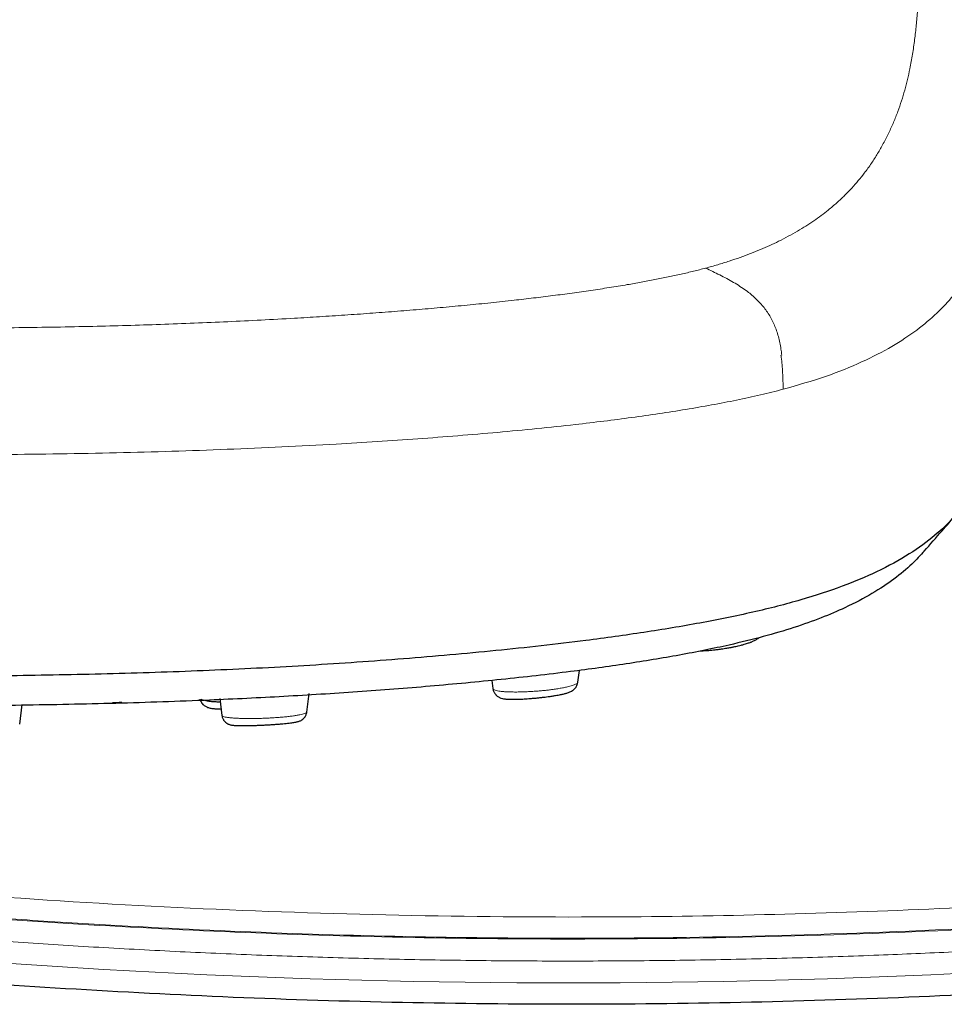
# Model space of a CAD drawing. Header units: millimetres. Extents: x 8 to 830, y 12 to 2106.
# Tile 75 of 256: x 470 to 513, y 888 to 933. Entities that reach past the tile are written whole.
import ezdxf

# ---------------------------------------------------------------- set-up
doc = ezdxf.new("R2010")
doc.units = ezdxf.units.MM

msp = doc.modelspace()

# ---------------------------------------------------------------- linework, layer by layer
at = {"color": 7, "linetype": 'Continuous', "lineweight": 30}
for p, q in [((495.958, 902.502), (496.028, 903.051)), ((492.002, 902.59), (492.05, 902.213)), ((483.503, 901.137), (483.612, 901.993)), ((470.302, 900.575), (470.417, 901.477)), ((478.588, 901.72), (478.596, 901.656)), ((479.495, 901.762), (479.594, 900.979))]:
    msp.add_line(p, q, dxfattribs=at)
at = {"color": 8, "linetype": 'Continuous', "lineweight": 0}
msp.add_ellipse((510.8, 1263.681), major_axis=(-255.327, -283.868), ratio=0.959692, start_param=0.610066, end_param=0.81414, dxfattribs=at)
for points, knots in [([(446.442, 894.054), (447.827, 893.845), (450.572, 893.429), (454.705, 893.003), (458.811, 892.551), (462.923, 892.167), (467.036, 891.827), (471.151, 891.534), (476.41, 891.217), (482.818, 890.932), (490.376, 890.749), (498.629, 890.717), (507.579, 890.889), (517.219, 891.323), (525.757, 891.93), (533.187, 892.626), (538.236, 893.176), (542.014, 893.62), (544.544, 893.973), (547.078, 894.548), (549.461, 895.32), (551.653, 896.264), (553.65, 897.324), (555.553, 898.544), (557.355, 899.916), (559.041, 901.431), (560.599, 903.073), (562.018, 904.838), (563.291, 906.715), (564.409, 908.688), (565.356, 910.741), (566.132, 912.863), (566.84, 915.399), (567.307, 918.341), (567.697, 921.626), (568.023, 924.884), (568.275, 928.142), (568.457, 931.401), (568.566, 934.66), (568.603, 937.921), (568.563, 941.547), (568.416, 945.537), (568.12, 949.889), (567.736, 953.657), (567.386, 956.86), (566.991, 959.492), (566.389, 962.112), (565.518, 964.67), (564.467, 967.001), (563.278, 969.085), (562.017, 970.942), (560.608, 972.695), (559.065, 974.337), (557.392, 975.843), (555.606, 977.2), (553.715, 978.409), (551.733, 979.471), (549.673, 980.374), (547.549, 981.095), (545.377, 981.651), (543.902, 981.877), (543.163, 981.99)], [0, 0, 0, 0, 0.019959, 0.039593, 0.05923, 0.078861, 0.098478, 0.118084, 0.137685, 0.17361, 0.209537, 0.245481, 0.291291, 0.337166, 0.383061, 0.413336, 0.44357, 0.455479, 0.46759, 0.47997, 0.492487, 0.503254, 0.513963, 0.524682, 0.535453, 0.546224, 0.556968, 0.567697, 0.578486, 0.58927, 0.599992, 0.610693, 0.621454, 0.637486, 0.653093, 0.668646, 0.684172, 0.699681, 0.71518, 0.730677, 0.74618, 0.766872, 0.78761, 0.808361, 0.820875, 0.833557, 0.846302, 0.859143, 0.872026, 0.882701, 0.893328, 0.903991, 0.914742, 0.925422, 0.936052, 0.946696, 0.957393, 0.968088, 0.978724, 0.989349, 1, 1, 1, 1]), ([(543.035, 981.021), (543.75, 980.912), (545.176, 980.695), (547.273, 980.156), (549.32, 979.46), (551.307, 978.588), (553.221, 977.563), (555.044, 976.394), (556.766, 975.085), (558.379, 973.633), (559.867, 972.049), (561.226, 970.355), (562.443, 968.563), (563.517, 966.679), (564.429, 964.705), (565.177, 962.664), (565.754, 960.571), (566.163, 958.441), (566.46, 956.289), (566.773, 953.407), (567.141, 949.808), (567.435, 945.484), (567.602, 940.988), (567.627, 936.322), (567.492, 931.484), (567.25, 927.503), (566.984, 924.376), (566.757, 922.098), (566.489, 919.822), (566.2, 917.54), (565.792, 915.31), (565.196, 913.165), (564.447, 911.118), (563.532, 909.137), (562.455, 907.234), (561.227, 905.423), (559.858, 903.72), (558.355, 902.135), (556.728, 900.673), (554.99, 899.349), (553.154, 898.172), (551.229, 897.149), (549.175, 896.263), (546.999, 895.547), (544.728, 895.006), (542.434, 894.661), (540.141, 894.377), (537.845, 894.125), (535.549, 893.869), (531.911, 893.487), (526.928, 893.019), (520.189, 892.505), (513.039, 892.096), (505.483, 891.818), (497.248, 891.682), (488.332, 891.741), (478.74, 892.054), (471.278, 892.489), (465.94, 892.894), (462.716, 893.167), (459.494, 893.469), (456.274, 893.801), (453.056, 894.175), (449.827, 894.507), (447.688, 894.847), (446.617, 895.017)], [0, 0, 0, 0, 0.0104751, 0.0208704, 0.0312755, 0.0417527, 0.0522388, 0.0626665, 0.0730697, 0.0835164, 0.0940385, 0.1044941, 0.114914, 0.1253608, 0.1358554, 0.1463477, 0.1567909, 0.1672428, 0.1777292, 0.1882281, 0.2091897, 0.2300944, 0.2509562, 0.2742928, 0.2976275, 0.3209893, 0.3320148, 0.3430591, 0.3541133, 0.365192, 0.376353, 0.3868874, 0.397377, 0.4078752, 0.4184337, 0.4289996, 0.4395073, 0.4500284, 0.4605768, 0.471126, 0.4816244, 0.4921112, 0.5026461, 0.5139678, 0.5252269, 0.5363897, 0.5475264, 0.5586683, 0.5698203, 0.5809688, 0.6116148, 0.64227, 0.6787837, 0.7152755, 0.751697, 0.7980031, 0.8443094, 0.8905918, 0.9061877, 0.9217958, 0.9374176, 0.9530342, 0.9686545, 0.9843088, 1, 1, 1, 1]), ([(501.832, 921.547), (502.019, 921.598), (502.392, 921.701), (502.92, 921.866), (503.423, 922.037), (503.899, 922.215), (504.351, 922.399), (504.78, 922.587), (505.211, 922.79), (505.638, 923.008), (506.054, 923.243), (506.443, 923.482), (506.808, 923.724), (507.15, 923.968), (507.505, 924.243), (507.866, 924.55), (508.227, 924.888), (508.555, 925.228), (508.856, 925.57), (509.158, 925.949), (509.457, 926.365), (509.745, 926.817), (510.011, 927.283), (510.255, 927.763), (510.477, 928.256), (510.672, 928.749), (510.84, 929.24), (510.987, 929.731), (511.114, 930.222), (511.235, 930.772), (511.346, 931.382), (511.442, 932.051), (511.518, 932.718), (511.58, 933.386), (511.635, 934.057), (511.68, 934.726), (511.72, 935.394), (511.746, 936.06), (511.751, 936.678), (511.737, 937.247), (511.704, 937.767), (511.65, 938.287), (511.572, 938.806), (511.473, 939.289), (511.357, 939.736), (511.231, 940.148), (511.083, 940.558), (510.912, 940.968), (510.718, 941.377), (510.498, 941.786), (510.25, 942.193), (509.983, 942.584), (509.697, 942.957), (509.395, 943.313), (509.062, 943.669), (508.721, 943.998), (508.379, 944.301), (508.04, 944.578), (507.677, 944.853), (507.411, 945.037), (507.277, 945.129)], [0, 0, 0, 0, 0.008928, 0.017856, 0.026784, 0.035712, 0.044641, 0.053568, 0.062497, 0.072913, 0.08333, 0.093746, 0.104163, 0.114579, 0.124995, 0.138995, 0.152995, 0.166994, 0.180995, 0.194995, 0.213328, 0.231661, 0.249994, 0.269994, 0.289994, 0.309995, 0.329994, 0.349995, 0.369997, 0.389997, 0.417496, 0.444996, 0.472497, 0.499998, 0.527997, 0.555998, 0.583998, 0.611998, 0.639998, 0.661999, 0.683999, 0.706, 0.728001, 0.750001, 0.767501, 0.785, 0.8025, 0.82, 0.8375, 0.855001, 0.872501, 0.890001, 0.905401, 0.9208, 0.9362, 0.9516, 0.963701, 0.975801, 0.987899, 1, 1, 1, 1]), ([(505.395, 915.976), (506.064, 916.169), (507.404, 916.553), (509.045, 917.224), (510.434, 917.939), (511.569, 918.696), (512.493, 919.477), (513.236, 920.276), (513.827, 921.088), (514.388, 922.038), (514.642, 922.721), (514.793, 923.128)], [0, 0, 0, 0, 0.10539, 0.210795, 0.316213, 0.421639, 0.527078, 0.632523, 0.737973, 0.843427, 1, 1, 1, 1]), ([(505.395, 915.976), (506.064, 916.169), (507.404, 916.553), (509.045, 917.224), (510.434, 917.939), (511.569, 918.696), (512.493, 919.477), (513.236, 920.276), (513.827, 921.088), (514.388, 922.038), (514.642, 922.721), (514.793, 923.128)], [0, 0, 0, 0, 0.10539, 0.210795, 0.316213, 0.421639, 0.527078, 0.632523, 0.737973, 0.843427, 1, 1, 1, 1]), ([(421.59, 921.547), (421.79, 921.495), (422.191, 921.39), (422.824, 921.244), (423.476, 921.104), (424.148, 920.972), (424.837, 920.845), (425.541, 920.725), (426.282, 920.606), (427.062, 920.49), (427.879, 920.377), (428.708, 920.269), (429.548, 920.167), (430.474, 920.061), (431.489, 919.951), (432.593, 919.84), (433.709, 919.736), (434.835, 919.639), (435.962, 919.548), (437.09, 919.463), (438.219, 919.384), (439.353, 919.31), (440.596, 919.235), (441.95, 919.161), (443.415, 919.088), (444.886, 919.023), (446.363, 918.966), (447.845, 918.918), (449.331, 918.878), (450.82, 918.845), (452.335, 918.819), (453.876, 918.8), (455.442, 918.786), (457.009, 918.778), (458.576, 918.774), (460.143, 918.772), (461.758, 918.772), (463.421, 918.772), (465.13, 918.774), (466.84, 918.78), (468.549, 918.79), (470.257, 918.808), (471.962, 918.833), (473.618, 918.866), (475.223, 918.908), (476.776, 918.957), (478.325, 919.015), (479.867, 919.081), (481.402, 919.157), (482.809, 919.234), (484.089, 919.311), (485.244, 919.386), (486.393, 919.467), (487.534, 919.553), (488.661, 919.644), (489.773, 919.741), (490.869, 919.843), (491.954, 919.952), (492.973, 920.062), (493.926, 920.172), (494.815, 920.282), (495.692, 920.398), (496.555, 920.52), (497.403, 920.649), (498.173, 920.776), (498.87, 920.899), (499.496, 921.016), (500.108, 921.139), (500.704, 921.268), (501.281, 921.403), (501.649, 921.499), (501.832, 921.547)], [0, 0, 0, 0, 0.01, 0.019998, 0.03, 0.039999, 0.049998, 0.059998, 0.07, 0.080998, 0.091997, 0.102997, 0.113998, 0.124999, 0.138998, 0.152997, 0.166997, 0.180998, 0.194998, 0.208748, 0.222497, 0.236247, 0.249997, 0.267498, 0.284997, 0.302497, 0.319998, 0.337498, 0.354998, 0.372498, 0.389998, 0.408332, 0.426665, 0.445, 0.463333, 0.481666, 0.5, 0.52, 0.540001, 0.560001, 0.580002, 0.600001, 0.620002, 0.640002, 0.658335, 0.676668, 0.695001, 0.713335, 0.731668, 0.750002, 0.764002, 0.778002, 0.792001, 0.806003, 0.820002, 0.833751, 0.847502, 0.861252, 0.875001, 0.886668, 0.898335, 0.910002, 0.921668, 0.933333, 0.945001, 0.954168, 0.963335, 0.972501, 0.981666, 0.990834, 1, 1, 1, 1]), ([(501.832, 921.547), (501.941, 921.495), (502.157, 921.391), (502.48, 921.233), (502.798, 921.069), (503.108, 920.896), (503.408, 920.713), (503.675, 920.53), (503.909, 920.349), (504.111, 920.173), (504.3, 919.986), (504.476, 919.787), (504.637, 919.575), (504.782, 919.351), (504.911, 919.114), (505.023, 918.864), (505.119, 918.602), (505.198, 918.329), (505.261, 918.045), (505.305, 917.783), (505.323, 917.618), (505.33, 917.55)], [0, 0, 0, 0, 0.072274, 0.144144, 0.215163, 0.284872, 0.352842, 0.418719, 0.468857, 0.517513, 0.56472, 0.610597, 0.655355, 0.699292, 0.742778, 0.786228, 0.830067, 0.874684, 0.920392, 0.967403, 1, 1, 1, 1]), ([(505.292, 917.542), (505.297, 917.512), (505.322, 917.364), (505.35, 917.092), (505.375, 916.726), (505.388, 916.353), (505.393, 916.102), (505.395, 915.976)], [0, 0, 0, 0, 0.056188, 0.283084, 0.51717, 0.756963, 1, 1, 1, 1]), ([(418.026, 915.977), (418.369, 915.889), (419.055, 915.714), (420.16, 915.475), (421.307, 915.253), (422.498, 915.047), (423.724, 914.854), (424.98, 914.676), (426.264, 914.509), (427.716, 914.338), (429.341, 914.164), (431.144, 913.993), (432.971, 913.837), (434.819, 913.697), (436.684, 913.57), (438.78, 913.442), (441.11, 913.32), (443.676, 913.207), (446.258, 913.117), (448.852, 913.048), (451.439, 913.002), (454.016, 912.975), (456.58, 912.962), (459.145, 912.959), (461.726, 912.96), (464.322, 912.959), (466.934, 912.962), (469.544, 912.976), (472.152, 913.005), (474.739, 913.052), (477.301, 913.121), (479.836, 913.211), (482.356, 913.322), (484.655, 913.443), (486.736, 913.569), (488.601, 913.697), (490.449, 913.837), (492.277, 913.993), (494.079, 914.164), (495.705, 914.338), (497.156, 914.509), (498.44, 914.676), (499.697, 914.854), (500.923, 915.047), (502.113, 915.253), (503.261, 915.476), (504.365, 915.714), (505.051, 915.889), (505.395, 915.976)], [0, 0, 0, 0, 0.015623, 0.031246, 0.046872, 0.062497, 0.07812, 0.093744, 0.10937, 0.124997, 0.145828, 0.166661, 0.187494, 0.208328, 0.229161, 0.249995, 0.277997, 0.305996, 0.333995, 0.361995, 0.389995, 0.417496, 0.444998, 0.472498, 0.5, 0.528001, 0.556001, 0.584004, 0.612003, 0.640004, 0.667505, 0.695003, 0.722504, 0.750004, 0.770837, 0.791671, 0.812506, 0.833338, 0.854171, 0.875004, 0.890629, 0.906253, 0.92188, 0.937504, 0.953128, 0.968753, 0.984377, 1, 1, 1, 1]), ([(418.026, 915.977), (418.369, 915.889), (419.055, 915.714), (420.16, 915.475), (421.307, 915.253), (422.498, 915.047), (423.724, 914.854), (424.98, 914.676), (426.264, 914.509), (427.716, 914.338), (429.341, 914.164), (431.144, 913.993), (432.971, 913.837), (434.819, 913.697), (436.684, 913.57), (438.78, 913.442), (441.11, 913.32), (443.676, 913.207), (446.258, 913.117), (448.852, 913.048), (451.439, 913.002), (454.016, 912.975), (456.58, 912.962), (459.145, 912.959), (461.726, 912.96), (464.322, 912.959), (466.934, 912.962), (469.544, 912.976), (472.152, 913.005), (474.739, 913.052), (477.301, 913.121), (479.836, 913.211), (482.356, 913.322), (484.655, 913.443), (486.736, 913.569), (488.601, 913.697), (490.449, 913.837), (492.277, 913.993), (494.079, 914.164), (495.705, 914.338), (497.156, 914.509), (498.44, 914.676), (499.697, 914.854), (500.923, 915.047), (502.113, 915.253), (503.261, 915.476), (504.365, 915.714), (505.051, 915.889), (505.395, 915.976)], [0, 0, 0, 0, 0.015623, 0.031246, 0.046872, 0.062497, 0.07812, 0.093744, 0.10937, 0.124997, 0.145828, 0.166661, 0.187494, 0.208328, 0.229161, 0.249995, 0.277997, 0.305996, 0.333995, 0.361995, 0.389995, 0.417496, 0.444998, 0.472498, 0.5, 0.528001, 0.556001, 0.584004, 0.612003, 0.640004, 0.667505, 0.695003, 0.722504, 0.750004, 0.770837, 0.791671, 0.812506, 0.833338, 0.854171, 0.875004, 0.890629, 0.906253, 0.92188, 0.937504, 0.953128, 0.968753, 0.984377, 1, 1, 1, 1]), ([(492.059, 902.214), (492.058, 902.208), (492.058, 902.191), (492.091, 902.165), (492.157, 902.136), (492.258, 902.111), (492.388, 902.091), (492.546, 902.075), (492.727, 902.063), (492.928, 902.057), (493.148, 902.056), (493.382, 902.06), (493.628, 902.069), (493.882, 902.083), (494.117, 902.1), (494.329, 902.119), (494.517, 902.138), (494.699, 902.159), (494.893, 902.185), (495.095, 902.217), (495.298, 902.253), (495.464, 902.289), (495.597, 902.322), (495.702, 902.353), (495.79, 902.383), (495.868, 902.417), (495.924, 902.453), (495.954, 902.483), (495.952, 902.499), (495.952, 902.503)], [0, 0, 0, 0, 0.019596, 0.06189, 0.104118, 0.146268, 0.188354, 0.230405, 0.272398, 0.314285, 0.356029, 0.397682, 0.439558, 0.481645, 0.523807, 0.555389, 0.586863, 0.618187, 0.649417, 0.691243, 0.733294, 0.775477, 0.807143, 0.838784, 0.870383, 0.901944, 0.943974, 0.986005, 1, 1, 1, 1]), ([(479.602, 900.98), (479.602, 900.976), (479.601, 900.962), (479.633, 900.941), (479.697, 900.917), (479.795, 900.896), (479.924, 900.878), (480.08, 900.863), (480.26, 900.851), (480.46, 900.842), (480.679, 900.837), (480.914, 900.836), (481.161, 900.839), (481.415, 900.845), (481.651, 900.855), (481.864, 900.866), (482.053, 900.877), (482.235, 900.891), (482.431, 900.907), (482.633, 900.928), (482.836, 900.953), (483.018, 900.98), (483.175, 901.008), (483.305, 901.038), (483.403, 901.067), (483.467, 901.097), (483.498, 901.121), (483.497, 901.134), (483.497, 901.138)], [0, 0, 0, 0, 0.018841, 0.060873, 0.102871, 0.144835, 0.186771, 0.228694, 0.270572, 0.312351, 0.353986, 0.39552, 0.437285, 0.47929, 0.521392, 0.552939, 0.584379, 0.615667, 0.646832, 0.688526, 0.730419, 0.772435, 0.814474, 0.856457, 0.898364, 0.940224, 0.982085, 1, 1, 1, 1]), ([(457.713, 892.635), (460.144, 892.398), (465.076, 891.918), (472.57, 891.387), (480.208, 890.991), (487.927, 890.753), (496.312, 890.665), (505.309, 890.782), (514.857, 891.159), (524.252, 891.75), (530.444, 892.343), (533.508, 892.636)], [0, 0, 0, 0, 0.09651, 0.195798, 0.296803, 0.398709, 0.50089, 0.628118, 0.754201, 0.878419, 1, 1, 1, 1]), ([(533.61, 891.64), (532.479, 891.527), (530.216, 891.3), (526.819, 891), (523.418, 890.728), (520.016, 890.488), (516.611, 890.279), (513.204, 890.102), (509.682, 889.95), (506.045, 889.829), (502.294, 889.742), (498.541, 889.692), (494.789, 889.681), (491.037, 889.707), (487.285, 889.772), (483.534, 889.875), (479.785, 890.015), (476.038, 890.194), (472.315, 890.41), (468.617, 890.661), (464.944, 890.949), (461.275, 891.271), (458.832, 891.517), (457.61, 891.64)], [0, 0, 0, 0, 0.044798, 0.089599, 0.134402, 0.179207, 0.224013, 0.268821, 0.313628, 0.362917, 0.412206, 0.461494, 0.510781, 0.560067, 0.609351, 0.658633, 0.707912, 0.757189, 0.806462, 0.854852, 0.903238, 0.951621, 1, 1, 1, 1])]:
    msp.add_open_spline(points, degree=3, knots=knots, dxfattribs=at)
at = {"color": 7, "linetype": 'Continuous', "lineweight": 30}
for points, knots in [([(515.523, 916.362), (515.503, 915.986), (515.452, 915.035), (515.155, 913.516), (514.615, 912.088), (513.944, 910.95), (513.279, 910.094), (512.399, 909.241), (511.244, 908.396), (509.826, 907.615), (508.149, 906.907), (506.256, 906.282), (504.046, 905.716), (501.607, 905.22), (499.025, 904.79), (495.903, 904.357), (492.217, 903.945), (487.967, 903.568), (483.651, 903.269), (479.286, 903.045), (474.885, 902.892), (470.474, 902.804), (466.081, 902.762), (461.71, 902.752), (457.339, 902.758), (452.947, 902.798), (448.536, 902.892), (444.134, 903.047), (439.769, 903.273), (435.453, 903.571), (431.203, 903.945), (427.517, 904.358), (424.396, 904.792), (421.813, 905.223), (419.375, 905.718), (417.164, 906.284), (415.271, 906.908), (413.594, 907.615), (412.176, 908.397), (411.021, 909.242), (410.141, 910.095), (409.476, 910.951), (408.806, 912.088), (408.265, 913.517), (407.968, 915.037), (407.917, 915.989), (407.897, 916.365)], [0, 0, 0, 0, 0.025217, 0.063803, 0.10258, 0.122089, 0.14174, 0.161558, 0.181585, 0.201861, 0.218949, 0.236234, 0.253529, 0.27061, 0.287485, 0.304201, 0.329047, 0.353713, 0.378268, 0.402779, 0.427275, 0.451685, 0.475934, 0.499966, 0.523997, 0.548247, 0.572657, 0.597149, 0.621666, 0.646218, 0.670883, 0.69573, 0.712446, 0.729322, 0.7464, 0.763701, 0.780976, 0.798076, 0.818345, 0.838374, 0.858192, 0.877841, 0.897351, 0.936129, 0.974715, 1, 1, 1, 1]), ([(515.523, 916.362), (515.503, 915.986), (515.452, 915.035), (515.155, 913.516), (514.615, 912.088), (513.944, 910.95), (513.279, 910.094), (512.399, 909.241), (511.244, 908.396), (509.826, 907.615), (508.149, 906.907), (506.256, 906.282), (504.046, 905.716), (501.607, 905.22), (499.025, 904.79), (495.903, 904.357), (492.217, 903.945), (487.967, 903.568), (483.651, 903.269), (479.286, 903.045), (474.885, 902.892), (470.474, 902.804), (466.081, 902.762), (461.71, 902.752), (457.339, 902.758), (452.947, 902.798), (448.536, 902.892), (444.134, 903.047), (439.769, 903.273), (435.453, 903.571), (431.203, 903.945), (427.517, 904.358), (424.396, 904.792), (421.813, 905.223), (419.375, 905.718), (417.164, 906.284), (415.271, 906.908), (413.594, 907.615), (412.176, 908.397), (411.021, 909.242), (410.141, 910.095), (409.476, 910.951), (408.806, 912.088), (408.265, 913.517), (407.968, 915.037), (407.917, 915.989), (407.897, 916.365)], [0, 0, 0, 0, 0.025217, 0.063803, 0.10258, 0.122089, 0.14174, 0.161558, 0.181585, 0.201861, 0.218949, 0.236234, 0.253529, 0.27061, 0.287485, 0.304201, 0.329047, 0.353713, 0.378268, 0.402779, 0.427275, 0.451685, 0.475934, 0.499966, 0.523997, 0.548247, 0.572657, 0.597149, 0.621666, 0.646218, 0.670883, 0.69573, 0.712446, 0.729322, 0.7464, 0.763701, 0.780976, 0.798076, 0.818345, 0.838374, 0.858192, 0.877841, 0.897351, 0.936129, 0.974715, 1, 1, 1, 1]), ([(511.885, 908.535), (512.157, 908.847), (512.645, 909.407), (513.133, 909.966), (513.349, 910.214)], [0, 0, 0, 0, 0.557523, 1, 1, 1, 1]), ([(511.885, 908.535), (512.157, 908.847), (512.645, 909.407), (513.133, 909.966), (513.349, 910.214)], [0, 0, 0, 0, 0.557523, 1, 1, 1, 1]), ([(511.887, 908.546), (511.703, 908.343), (511.308, 907.906), (510.517, 907.249), (509.512, 906.577), (508.382, 905.981), (507.165, 905.461), (505.916, 905.015), (504.502, 904.597), (502.758, 904.169), (500.656, 903.745), (498.205, 903.341), (495.467, 902.965), (492.454, 902.622), (489.178, 902.314), (485.839, 902.054), (482.453, 901.842), (478.747, 901.661), (474.722, 901.525), (470.387, 901.44), (466.047, 901.4), (461.711, 901.391), (457.374, 901.396), (453.033, 901.434), (448.697, 901.524), (444.672, 901.664), (440.967, 901.845), (437.582, 902.057), (434.243, 902.315), (430.966, 902.622), (427.952, 902.966), (425.215, 903.343), (422.765, 903.748), (420.664, 904.171), (418.919, 904.599), (417.506, 905.017), (416.255, 905.462), (415.039, 905.981), (413.909, 906.578), (412.905, 907.25), (412.115, 907.906), (411.721, 908.341), (411.537, 908.544)], [0, 0, 0, 0, 0.019968, 0.042845, 0.065749, 0.08868, 0.105899, 0.123131, 0.140371, 0.157606, 0.180561, 0.203488, 0.226385, 0.253822, 0.281229, 0.308628, 0.336023, 0.363413, 0.397638, 0.431821, 0.465957, 0.500046, 0.534139, 0.568292, 0.602485, 0.6367, 0.664086, 0.691475, 0.718869, 0.746283, 0.773727, 0.796621, 0.819543, 0.842495, 0.859727, 0.876966, 0.894199, 0.911419, 0.93435, 0.957253, 0.980128, 1, 1, 1, 1]), ([(511.887, 908.546), (511.703, 908.343), (511.308, 907.906), (510.517, 907.249), (509.512, 906.577), (508.382, 905.981), (507.165, 905.461), (505.916, 905.015), (504.502, 904.597), (502.758, 904.169), (500.656, 903.745), (498.205, 903.341), (495.467, 902.965), (492.454, 902.622), (489.178, 902.314), (485.839, 902.054), (482.453, 901.842), (478.747, 901.661), (474.722, 901.525), (470.387, 901.44), (466.047, 901.4), (461.711, 901.391), (457.374, 901.396), (453.033, 901.434), (448.697, 901.524), (444.672, 901.664), (440.967, 901.845), (437.582, 902.057), (434.243, 902.315), (430.966, 902.622), (427.952, 902.966), (425.215, 903.343), (422.765, 903.748), (420.664, 904.171), (418.919, 904.599), (417.506, 905.017), (416.255, 905.462), (415.039, 905.981), (413.909, 906.578), (412.905, 907.25), (412.115, 907.906), (411.721, 908.341), (411.537, 908.544)], [0, 0, 0, 0, 0.019968, 0.042845, 0.065749, 0.08868, 0.105899, 0.123131, 0.140371, 0.157606, 0.180561, 0.203488, 0.226385, 0.253822, 0.281229, 0.308628, 0.336023, 0.363413, 0.397638, 0.431821, 0.465957, 0.500046, 0.534139, 0.568292, 0.602485, 0.6367, 0.664086, 0.691475, 0.718869, 0.746283, 0.773727, 0.796621, 0.819543, 0.842495, 0.859727, 0.876966, 0.894199, 0.911419, 0.93435, 0.957253, 0.980128, 1, 1, 1, 1]), ([(501.601, 903.952), (501.62, 903.952), (501.679, 903.953), (501.781, 903.957), (501.908, 903.965), (502.043, 903.976), (502.194, 903.99), (502.368, 904.01), (502.536, 904.033), (502.685, 904.055), (502.798, 904.074), (502.893, 904.09), (502.969, 904.104), (503.026, 904.115), (503.078, 904.125), (503.141, 904.138), (503.228, 904.157), (503.342, 904.182), (503.471, 904.214), (503.6, 904.249), (503.711, 904.282), (503.8, 904.31), (503.869, 904.334), (503.924, 904.355), (503.981, 904.377), (504.043, 904.404), (504.107, 904.435), (504.176, 904.474), (504.233, 904.509), (504.272, 904.544), (504.283, 904.555)], [0, 0, 0, 0, 0.022966, 0.069242, 0.113651, 0.158681, 0.206817, 0.26233, 0.325294, 0.364524, 0.400725, 0.430793, 0.454739, 0.472575, 0.485953, 0.504259, 0.533752, 0.572073, 0.619346, 0.670631, 0.715481, 0.753486, 0.784559, 0.80863, 0.833236, 0.865133, 0.901514, 0.93504, 0.980079, 1, 1, 1, 1]), ([(492.055, 902.213), (492.059, 902.187), (492.067, 902.138), (492.092, 902.072), (492.12, 902.018), (492.149, 901.973), (492.178, 901.937), (492.206, 901.908), (492.238, 901.878), (492.281, 901.846), (492.334, 901.814), (492.388, 901.789), (492.457, 901.765), (492.531, 901.748), (492.615, 901.736), (492.69, 901.729), (492.771, 901.725), (492.86, 901.722), (492.965, 901.721), (493.092, 901.722), (493.226, 901.726), (493.36, 901.731), (493.49, 901.738), (493.633, 901.747), (493.788, 901.759), (493.954, 901.773), (494.125, 901.789), (494.293, 901.807), (494.449, 901.825), (494.612, 901.846), (494.775, 901.869), (494.93, 901.894), (495.056, 901.916), (495.157, 901.936), (495.243, 901.954), (495.319, 901.972), (495.389, 901.99), (495.454, 902.008), (495.525, 902.031), (495.595, 902.058), (495.667, 902.092), (495.742, 902.141), (495.801, 902.192), (495.836, 902.231), (495.859, 902.261), (495.876, 902.286), (495.903, 902.33), (495.936, 902.403), (495.948, 902.467), (495.955, 902.503)], [0, 0, 0, 0, 0.015092, 0.028606, 0.040263, 0.049885, 0.059386, 0.066458, 0.074148, 0.087042, 0.101363, 0.115822, 0.130356, 0.159603, 0.185856, 0.210335, 0.235224, 0.26071, 0.288477, 0.319439, 0.353596, 0.378167, 0.404204, 0.431715, 0.460708, 0.491189, 0.523042, 0.553939, 0.582932, 0.610033, 0.647155, 0.680079, 0.708835, 0.733408, 0.754861, 0.777355, 0.796461, 0.816785, 0.83903, 0.863427, 0.888872, 0.910595, 0.930205, 0.943741, 0.948218, 0.953671, 0.961659, 0.978273, 1, 1, 1, 1]), ([(474.56, 901.573), (474.623, 901.575), (474.766, 901.579), (474.909, 901.583), (474.99, 901.586)], [0, 0, 0, 0, 0.43787, 1, 1, 1, 1]), ([(474.56, 901.573), (474.623, 901.575), (474.766, 901.579), (474.909, 901.583), (474.99, 901.586)], [0, 0, 0, 0, 0.43787, 1, 1, 1, 1]), ([(478.603, 901.708), (478.606, 901.695), (478.615, 901.652), (478.644, 901.599), (478.674, 901.551), (478.695, 901.524), (478.716, 901.499), (478.744, 901.471), (478.785, 901.435), (478.839, 901.399), (478.908, 901.363), (478.981, 901.336), (479.052, 901.318), (479.126, 901.305), (479.199, 901.295), (479.279, 901.287), (479.362, 901.281), (479.453, 901.277), (479.516, 901.275), (479.554, 901.274), (479.557, 901.274)], [0, 0, 0, 0, 0.026082, 0.087617, 0.117903, 0.139183, 0.154761, 0.186237, 0.228573, 0.281166, 0.335277, 0.417382, 0.498498, 0.580692, 0.664363, 0.743244, 0.830756, 0.907732, 0.993798, 1, 1, 1, 1]), ([(478.635, 901.731), (478.652, 901.722), (478.69, 901.702), (478.788, 901.676), (478.918, 901.652), (479.076, 901.631), (479.259, 901.616), (479.406, 901.606), (479.498, 901.603), (479.515, 901.603)], [0, 0, 0, 0, 0.140947, 0.305413, 0.469718, 0.633925, 0.797905, 0.961444, 1, 1, 1, 1]), ([(479.598, 900.98), (479.603, 900.954), (479.611, 900.906), (479.635, 900.842), (479.661, 900.789), (479.69, 900.746), (479.717, 900.712), (479.74, 900.688), (479.762, 900.666), (479.781, 900.651), (479.795, 900.639), (479.802, 900.634), (479.806, 900.631), (479.809, 900.629), (479.81, 900.628), (479.812, 900.627), (479.812, 900.627), (479.814, 900.625), (479.817, 900.624), (479.819, 900.622), (479.821, 900.621), (479.826, 900.618), (479.832, 900.614), (479.844, 900.606), (479.862, 900.596), (479.9, 900.577), (479.948, 900.558), (480.002, 900.544), (480.061, 900.533), (480.124, 900.525), (480.202, 900.519), (480.299, 900.514), (480.413, 900.511), (480.546, 900.51), (480.691, 900.511), (480.847, 900.513), (481.013, 900.517), (481.185, 900.523), (481.363, 900.53), (481.543, 900.538), (481.723, 900.548), (481.902, 900.559), (482.076, 900.571), (482.243, 900.584), (482.401, 900.598), (482.549, 900.613), (482.685, 900.628), (482.804, 900.643), (482.905, 900.658), (482.989, 900.673), (483.056, 900.687), (483.119, 900.704), (483.176, 900.723), (483.224, 900.745), (483.26, 900.766), (483.281, 900.78), (483.295, 900.791), (483.305, 900.798), (483.309, 900.801), (483.311, 900.803), (483.313, 900.805), (483.315, 900.806), (483.317, 900.808), (483.319, 900.809), (483.321, 900.811), (483.326, 900.816), (483.333, 900.821), (483.345, 900.832), (483.36, 900.847), (483.377, 900.866), (483.396, 900.888), (483.417, 900.916), (483.442, 900.955), (483.466, 901.005), (483.488, 901.067), (483.496, 901.113), (483.5, 901.138)], [0, 0, 0, 0, 0.013736, 0.026094, 0.036802, 0.045699, 0.054657, 0.061234, 0.066591, 0.072473, 0.074559, 0.076212, 0.076945, 0.077663, 0.078407, 0.079213, 0.080951, 0.082273, 0.082807, 0.083307, 0.083825, 0.084408, 0.085885, 0.087884, 0.093608, 0.101461, 0.121413, 0.147337, 0.168061, 0.19161, 0.217938, 0.247006, 0.278724, 0.310985, 0.343005, 0.374832, 0.406541, 0.43817, 0.469741, 0.501265, 0.532733, 0.564136, 0.59548, 0.626797, 0.658088, 0.689417, 0.720833, 0.752133, 0.781335, 0.807997, 0.832133, 0.853686, 0.881224, 0.903203, 0.912208, 0.919404, 0.924287, 0.925914, 0.926554, 0.927105, 0.927602, 0.928095, 0.928632, 0.929254, 0.930556, 0.931886, 0.933417, 0.935269, 0.940178, 0.944461, 0.9496, 0.956738, 0.964584, 0.974523, 0.986411, 1, 1, 1, 1]), ([(533.712, 889.64), (531.254, 889.402), (526.293, 888.923), (518.778, 888.389), (511.149, 887.993), (503.438, 887.754), (495.676, 887.672), (487.895, 887.75), (480.135, 887.99), (472.453, 888.389), (464.914, 888.922), (459.953, 889.403), (457.507, 889.64)], [0, 0, 0, 0, 0.097033, 0.19587, 0.29607, 0.397245, 0.499039, 0.6011, 0.703039, 0.804123, 0.903421, 1, 1, 1, 1])]:
    msp.add_open_spline(points, degree=3, knots=knots, dxfattribs=at)

doc.saveas('drawing.dxf')
